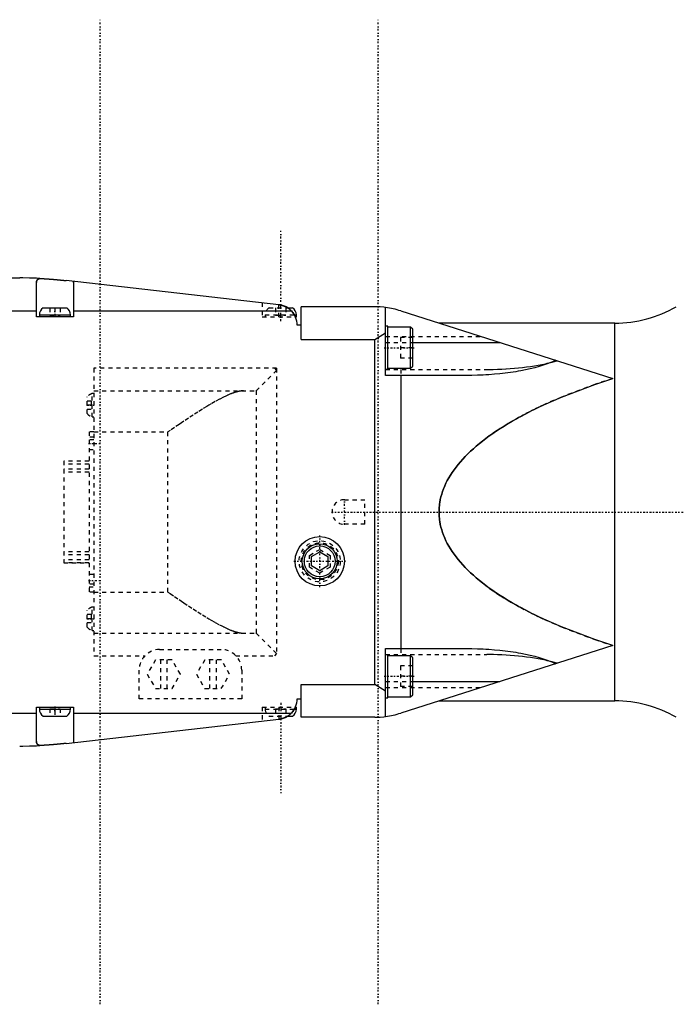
# Model space of a CAD drawing. Extents: x -584 to 223, y -128 to 128.
# Tile 5 of 20: x -344 to -184, y -120 to 120. Entities that reach past the tile are written whole.
import ezdxf

# ---------------------------------------------------------------- set-up
doc = ezdxf.new("R2010")
doc.units = 0
doc.linetypes.add('CENTER', pattern=[1.5, 0.45, -0.5, 0.05, -0.5])
doc.linetypes.add('DASHED', pattern=[2, 1, -1])
for name, color, linetype in [('AM_0', 7, 'CONTINUOUS'), ('AM_3', 7, 'DASHED'), ('AM_7', 7, 'CENTER')]:
    doc.layers.add(name, color=color, linetype=linetype)

msp = doc.modelspace()

# ---------------------------------------------------------------- linework, layer by layer
at = {"layer": 'AM_0', "color": 7, "linetype": 'CONTINUOUS'}
for p, q in [((-390.9, 57), (-343.6, 57)), ((-339.5, 47.5), (-339.5, 55.93)), ((-280.44, 50.47), (-332.31, 56.36)), ((-330.5, 55.93), (-330.5, 47.5)), ((-389.56, 49), (-339.5, 49)), ((-338.8, 48), (-338.8, 47.5)), ((-338.8, 48), (-331.2, 48)), ((-337.85, 49.7), (-332.15, 49.7)), ((-331.2, 47.5), (-331.2, 48)), ((-330.5, 49), (-277.43, 49)), ((-278.29, 49.7), (-277.15, 49.7)), ((-276.67, 48), (-276.2, 48)), ((-276.2, 47.5), (-276.2, 48)), ((-275, 42), (-275, 50)), ((-257.1, 50), (-275, 50)), ((-254.45, 33.28), (-254.45, 49.82)), ((-250.76, 48.97), (-199.12, 32.53)), ((-330.5, 47.5), (-339.5, 47.5)), ((-276.42, 47.5), (-276.2, 47.5)), ((-198.6, 46), (-241.44, 46)), ((-198.6, -46), (-198.6, 46)), ((-275, 45.5), (-276, 45.5)), ((-257.1, 42), (-254.45, 43.67)), ((-253.95, 45.25), (-254.45, 45.25)), ((-253.95, 34.75), (-253.95, 45.25)), ((-248.35, 45), (-253.95, 45)), ((-247.85, 44.5), (-248.35, 45)), ((-248.35, 35), (-248.35, 45)), ((-247.85, 35.5), (-247.85, 44.5)), ((-275, 42), (-257.1, 42)), ((-257.1, -42), (-257.1, 42)), ((-247.85, 41.28), (-226.61, 41.28)), ((-254.45, 34.75), (-253.95, 34.75)), ((-253.95, 35), (-248.35, 35)), ((-248.35, 35), (-247.85, 35.5)), ((-234.18, 33.28), (-254.45, 33.28)), ((-250.76, 33.28), (-250.76, -33.28)), ((-272.5, -10.85), (-270.5, -9.69)), ((-272.5, -13.15), (-272.5, -10.85)), ((-270.5, -9.69), (-268.5, -10.85)), ((-268.5, -10.85), (-268.5, -13.15)), ((-270.5, -14.31), (-272.5, -13.15)), ((-268.5, -13.15), (-270.5, -14.31)), ((-254.45, -49.82), (-254.45, -33.28)), ((-254.45, -33.28), (-234.18, -33.28)), ((-199.12, -32.53), (-250.76, -48.97)), ((-253.95, -34.75), (-254.45, -34.75)), ((-253.95, -45.25), (-253.95, -34.75)), ((-248.35, -35), (-253.95, -35)), ((-247.85, -35.5), (-248.35, -35)), ((-248.35, -45), (-248.35, -35)), ((-247.85, -44.5), (-247.85, -35.5)), ((-275, -50), (-275, -42)), ((-275, -42), (-257.1, -42)), ((-254.45, -43.67), (-257.1, -42)), ((-247.85, -41.28), (-226.61, -41.28)), ((-276, -45.5), (-275, -45.5)), ((-254.45, -45.25), (-253.95, -45.25)), ((-253.95, -45), (-248.35, -45)), ((-248.35, -45), (-247.85, -44.5)), ((-339.5, -55.93), (-339.5, -47.5)), ((-339.5, -47.5), (-330.5, -47.5)), ((-338.8, -47.5), (-338.8, -48)), ((-331.2, -48), (-331.2, -47.5)), ((-330.5, -47.5), (-330.5, -55.93)), ((-276.42, -47.5), (-276.2, -47.5)), ((-276.2, -48), (-276.2, -47.5)), ((-241.44, -46), (-198.6, -46)), ((-389.56, -49), (-339.5, -49)), ((-338.8, -48), (-331.2, -48)), ((-337.85, -49.7), (-332.15, -49.7)), ((-330.5, -49), (-277.43, -49)), ((-278.29, -49.7), (-277.15, -49.7)), ((-276.67, -48), (-276.2, -48)), ((-257.1, -50), (-275, -50)), ((-332.31, -56.36), (-280.44, -50.47))]:
    msp.add_line(p, q, dxfattribs=at)
for points in [[(-338.67, 56.88, 0), (-339.51, 56.92, 0), (-341.19, 56.97, 0), (-342.81, 57, 0), (-343.6, 57, 0)], [(-339.5, 55.93, 0), (-339.5, 55.97, 0), (-339.49, 56.05, 0), (-339.49, 56.13, 0), (-339.48, 56.16, 0), (-339.47, 56.2, 0), (-339.45, 56.27, 0), (-339.43, 56.33, 0), (-339.4, 56.4, 0), (-339.37, 56.45, 0), (-339.33, 56.51, 0), (-339.31, 56.53, 0), (-339.28, 56.56, 0), (-339.23, 56.61, 0), (-339.18, 56.66, 0), (-339.11, 56.7, 0), (-339.04, 56.74, 0), (-338.97, 56.78, 0), (-338.93, 56.79, 0), (-338.89, 56.81, 0), (-338.8, 56.84, 0), (-338.71, 56.87, 0), (-338.67, 56.88, 0)], [(-338.67, 56.88, 0), (-338.65, 56.88, 0), (-338.61, 56.88, 0), (-338.57, 56.87, 0), (-338.55, 56.87, 0), (-338.53, 56.87, 0), (-338.49, 56.87, 0), (-338.44, 56.87, 0), (-338.4, 56.86, 0), (-338.36, 56.86, 0), (-338.31, 56.86, 0), (-338.29, 56.86, 0), (-338.27, 56.86, 0), (-338.23, 56.86, 0), (-338.18, 56.85, 0), (-338.14, 56.85, 0), (-338.09, 56.85, 0), (-338.04, 56.85, 0), (-338.02, 56.84, 0), (-337.99, 56.84, 0), (-337.95, 56.84, 0), (-337.9, 56.84, 0), (-337.87, 56.84, 0), (-337.85, 56.83, 0), (-337.79, 56.83, 0), (-337.74, 56.83, 0), (-337.72, 56.83, 0), (-337.69, 56.83, 0), (-337.64, 56.82, 0), (-337.58, 56.82, 0), (-337.53, 56.82, 0), (-337.47, 56.81, 0), (-337.41, 56.81, 0), (-337.39, 56.81, 0), (-337.36, 56.81, 0), (-337.3, 56.8, 0), (-337.24, 56.8, 0), (-337.18, 56.79, 0), (-337.12, 56.79, 0), (-337.06, 56.79, 0), (-337.03, 56.78, 0), (-337, 56.78, 0), (-336.94, 56.78, 0), (-336.88, 56.77, 0), (-336.82, 56.77, 0), (-336.76, 56.77, 0), (-336.7, 56.76, 0), (-336.67, 56.76, 0), (-336.63, 56.76, 0), (-336.57, 56.75, 0), (-336.51, 56.75, 0), (-336.44, 56.74, 0), (-336.38, 56.74, 0), (-336.31, 56.73, 0), (-336.28, 56.73, 0), (-336.25, 56.73, 0), (-336.19, 56.72, 0), (-336.12, 56.72, 0), (-336.06, 56.71, 0), (-335.99, 56.71, 0), (-335.92, 56.71, 0), (-335.89, 56.7, 0), (-335.86, 56.7, 0), (-335.79, 56.69, 0), (-335.73, 56.69, 0), (-335.7, 56.69, 0), (-335.66, 56.68, 0), (-335.6, 56.68, 0), (-335.53, 56.67, 0), (-335.5, 56.67, 0), (-335.47, 56.67, 0), (-335.4, 56.66, 0), (-335.34, 56.66, 0), (-335.27, 56.65, 0), (-335.21, 56.65, 0), (-335.14, 56.64, 0), (-335.11, 56.64, 0), (-335.08, 56.64, 0), (-335.01, 56.63, 0), (-334.95, 56.63, 0), (-334.89, 56.62, 0), (-334.82, 56.61, 0), (-334.76, 56.61, 0), (-334.73, 56.61, 0), (-334.69, 56.6, 0), (-334.63, 56.6, 0), (-334.56, 56.59, 0), (-334.5, 56.58, 0), (-334.43, 56.58, 0), (-334.37, 56.57, 0), (-334.34, 56.57, 0), (-334.3, 56.57, 0), (-334.24, 56.56, 0), (-334.17, 56.55, 0), (-334.11, 56.55, 0), (-334.04, 56.54, 0), (-333.98, 56.54, 0), (-333.94, 56.53, 0), (-333.91, 56.53, 0), (-333.85, 56.52, 0), (-333.78, 56.52, 0), (-333.72, 56.51, 0), (-333.65, 56.5, 0), (-333.59, 56.5, 0), (-333.56, 56.49, 0), (-333.52, 56.49, 0), (-333.46, 56.48, 0), (-333.4, 56.48, 0), (-333.37, 56.47, 0), (-333.33, 56.47, 0), (-333.27, 56.47, 0), (-333.21, 56.46, 0), (-333.18, 56.46, 0), (-333.15, 56.45, 0), (-333.09, 56.45, 0), (-333.03, 56.44, 0), (-332.97, 56.43, 0), (-332.91, 56.43, 0), (-332.85, 56.42, 0), (-332.82, 56.42, 0), (-332.79, 56.41, 0), (-332.73, 56.41, 0), (-332.67, 56.4, 0), (-332.62, 56.39, 0), (-332.56, 56.39, 0), (-332.5, 56.38, 0), (-332.48, 56.38, 0), (-332.45, 56.38, 0), (-332.39, 56.37, 0), (-332.34, 56.36, 0), (-332.31, 56.36, 0)], [(-330.52, 56.16, 0), (-330.51, 56.12, 0), (-330.51, 56.05, 0), (-330.5, 55.97, 0), (-330.5, 55.93, 0)], [(-277.43, 49, 0), (-277.5, 49.07, 0), (-277.63, 49.19, 0), (-277.77, 49.32, 0), (-277.84, 49.37, 0), (-277.91, 49.43, 0), (-278.06, 49.54, 0), (-278.21, 49.65, 0), (-278.37, 49.75, 0), (-278.53, 49.85, 0), (-278.7, 49.94, 0), (-278.78, 49.98, 0), (-278.87, 50.02, 0), (-279.05, 50.1, 0), (-279.23, 50.17, 0), (-279.41, 50.24, 0), (-279.59, 50.3, 0), (-279.78, 50.35, 0), (-279.87, 50.37, 0), (-279.97, 50.39, 0), (-280.15, 50.43, 0), (-280.34, 50.46, 0), (-280.44, 50.47, 0)], [(-254.45, 49.82, 0), (-254.9, 49.88, 0), (-255.8, 49.96, 0), (-256.67, 50, 0), (-257.1, 50, 0)], [(-213.04, 36.96, 0), (-213.42, 36.77, 0), (-214.24, 36.41, 0), (-215.12, 36.07, 0), (-215.58, 35.9, 0), (-216.06, 35.74, 0), (-217.05, 35.43, 0), (-218.1, 35.13, 0), (-219.2, 34.86, 0), (-220.34, 34.6, 0), (-221.52, 34.37, 0), (-222.13, 34.26, 0), (-222.75, 34.16, 0), (-224.01, 33.96, 0), (-225.3, 33.8, 0), (-226.62, 33.65, 0), (-227.96, 33.53, 0), (-229.32, 33.43, 0), (-230.01, 33.39, 0), (-230.7, 33.36, 0), (-232.09, 33.31, 0), (-233.48, 33.28, 0), (-234.18, 33.28, 0)], [(-199.12, -32.53, 0), (-203.48, -31.08, 0), (-211.58, -28, 0), (-215.91, -26.11, 0), (-217.09, -25.56, 0), (-218.24, -25, 0), (-218.81, -24.72, 0), (-219.37, -24.43, 0), (-220.47, -23.86, 0), (-221.55, -23.29, 0), (-222.08, -23, 0), (-222.6, -22.71, 0), (-223.62, -22.13, 0), (-224.62, -21.54, 0), (-225.11, -21.24, 0), (-225.59, -20.94, 0), (-226.54, -20.35, 0), (-227.45, -19.74, 0), (-228.34, -19.14, 0), (-229.2, -18.53, 0), (-230.03, -17.91, 0), (-230.44, -17.6, 0), (-230.84, -17.29, 0), (-231.61, -16.67, 0), (-232.36, -16.05, 0), (-233.08, -15.42, 0), (-233.77, -14.79, 0), (-234.43, -14.15, 0), (-234.75, -13.83, 0), (-235.06, -13.51, 0), (-235.66, -12.87, 0), (-236.24, -12.23, 0), (-236.78, -11.58, 0), (-237.3, -10.93, 0), (-237.78, -10.28, 0), (-238.01, -9.96, 0), (-238.23, -9.63, 0), (-238.66, -8.97, 0), (-239.05, -8.32, 0), (-239.42, -7.66, 0), (-239.75, -7, 0), (-240.06, -6.34, 0), (-240.2, -6, 0), (-240.33, -5.67, 0), (-240.58, -5.01, 0), (-240.79, -4.34, 0), (-240.97, -3.68, 0), (-241.13, -3.01, 0), (-241.25, -2.34, 0), (-241.3, -2.01, 0), (-241.34, -1.67, 0), (-241.4, -1, 0), (-241.43, -0.33, 0), (-241.44, 0, 0), (-241.43, 0.33, 0), (-241.4, 1, 0), (-241.34, 1.67, 0), (-241.3, 2.01, 0), (-241.25, 2.34, 0), (-241.13, 3.01, 0), (-240.97, 3.68, 0), (-240.79, 4.34, 0), (-240.58, 5.01, 0), (-240.33, 5.67, 0), (-240.2, 6, 0), (-240.06, 6.34, 0), (-239.75, 7, 0), (-239.42, 7.66, 0), (-239.05, 8.32, 0), (-238.66, 8.97, 0), (-238.23, 9.63, 0), (-238.01, 9.96, 0), (-237.78, 10.28, 0), (-237.3, 10.93, 0), (-236.78, 11.58, 0), (-236.24, 12.23, 0), (-235.66, 12.87, 0), (-235.06, 13.51, 0), (-234.75, 13.83, 0), (-234.43, 14.15, 0), (-233.77, 14.79, 0), (-233.08, 15.42, 0), (-232.36, 16.05, 0), (-231.61, 16.67, 0), (-230.84, 17.29, 0), (-230.44, 17.6, 0), (-230.03, 17.91, 0), (-229.2, 18.53, 0), (-228.34, 19.14, 0), (-227.45, 19.74, 0), (-226.54, 20.35, 0), (-225.59, 20.94, 0), (-225.11, 21.24, 0), (-224.62, 21.54, 0), (-223.62, 22.13, 0), (-222.6, 22.71, 0), (-222.08, 23, 0), (-221.55, 23.29, 0), (-220.47, 23.86, 0), (-219.37, 24.43, 0), (-218.81, 24.72, 0), (-218.24, 25, 0), (-217.09, 25.56, 0), (-215.91, 26.11, 0), (-211.58, 28, 0), (-203.48, 31.08, 0), (-199.12, 32.53, 0)], [(-234.18, -33.28, 0), (-233.48, -33.28, 0), (-232.09, -33.31, 0), (-230.7, -33.36, 0), (-230.01, -33.39, 0), (-229.32, -33.43, 0), (-227.96, -33.53, 0), (-226.62, -33.65, 0), (-225.3, -33.8, 0), (-224.01, -33.96, 0), (-222.75, -34.16, 0), (-222.13, -34.26, 0), (-221.52, -34.37, 0), (-220.34, -34.6, 0), (-219.2, -34.86, 0), (-218.1, -35.13, 0), (-217.05, -35.43, 0), (-216.06, -35.74, 0), (-215.58, -35.9, 0), (-215.12, -36.07, 0), (-214.24, -36.41, 0), (-213.42, -36.77, 0), (-213.04, -36.96, 0)], [(-280.44, -50.47, 0), (-280.34, -50.46, 0), (-280.15, -50.43, 0), (-279.97, -50.39, 0), (-279.87, -50.37, 0), (-279.78, -50.35, 0), (-279.59, -50.3, 0), (-279.41, -50.24, 0), (-279.23, -50.17, 0), (-279.05, -50.1, 0), (-278.87, -50.02, 0), (-278.78, -49.98, 0), (-278.7, -49.94, 0), (-278.53, -49.85, 0), (-278.37, -49.75, 0), (-278.21, -49.65, 0), (-278.06, -49.54, 0), (-277.91, -49.43, 0), (-277.84, -49.37, 0), (-277.77, -49.32, 0), (-277.63, -49.19, 0), (-277.5, -49.07, 0), (-277.43, -49, 0)], [(-257.1, -50, 0), (-256.67, -50, 0), (-255.8, -49.96, 0), (-254.9, -49.88, 0), (-254.45, -49.82, 0)], [(-343.6, -57, 0), (-342.81, -57, 0), (-341.19, -56.97, 0), (-339.51, -56.92, 0), (-338.67, -56.88, 0)], [(-338.67, -56.88, 0), (-338.71, -56.87, 0), (-338.8, -56.84, 0), (-338.89, -56.81, 0), (-338.93, -56.79, 0), (-338.97, -56.78, 0), (-339.04, -56.74, 0), (-339.11, -56.7, 0), (-339.18, -56.66, 0), (-339.23, -56.61, 0), (-339.28, -56.56, 0), (-339.31, -56.53, 0), (-339.33, -56.51, 0), (-339.37, -56.45, 0), (-339.4, -56.4, 0), (-339.43, -56.33, 0), (-339.45, -56.27, 0), (-339.47, -56.2, 0), (-339.48, -56.16, 0), (-339.49, -56.13, 0), (-339.49, -56.05, 0), (-339.5, -55.97, 0), (-339.5, -55.93, 0)], [(-332.31, -56.36, 0), (-332.34, -56.36, 0), (-332.39, -56.37, 0), (-332.45, -56.38, 0), (-332.48, -56.38, 0), (-332.5, -56.38, 0), (-332.56, -56.39, 0), (-332.62, -56.39, 0), (-332.67, -56.4, 0), (-332.73, -56.41, 0), (-332.79, -56.41, 0), (-332.82, -56.42, 0), (-332.85, -56.42, 0), (-332.91, -56.43, 0), (-332.97, -56.43, 0), (-333.03, -56.44, 0), (-333.09, -56.45, 0), (-333.15, -56.45, 0), (-333.18, -56.46, 0), (-333.21, -56.46, 0), (-333.27, -56.47, 0), (-333.33, -56.47, 0), (-333.37, -56.47, 0), (-333.4, -56.48, 0), (-333.46, -56.48, 0), (-333.52, -56.49, 0), (-333.56, -56.49, 0), (-333.59, -56.5, 0), (-333.65, -56.5, 0), (-333.72, -56.51, 0), (-333.78, -56.52, 0), (-333.85, -56.52, 0), (-333.91, -56.53, 0), (-333.94, -56.53, 0), (-333.98, -56.54, 0), (-334.04, -56.54, 0), (-334.11, -56.55, 0), (-334.17, -56.55, 0), (-334.24, -56.56, 0), (-334.3, -56.57, 0), (-334.34, -56.57, 0), (-334.37, -56.57, 0), (-334.43, -56.58, 0), (-334.5, -56.58, 0), (-334.56, -56.59, 0), (-334.63, -56.6, 0), (-334.69, -56.6, 0), (-334.73, -56.61, 0), (-334.76, -56.61, 0), (-334.82, -56.61, 0), (-334.89, -56.62, 0), (-334.95, -56.63, 0), (-335.01, -56.63, 0), (-335.08, -56.64, 0), (-335.11, -56.64, 0), (-335.14, -56.64, 0), (-335.21, -56.65, 0), (-335.27, -56.65, 0), (-335.34, -56.66, 0), (-335.4, -56.66, 0), (-335.47, -56.67, 0), (-335.5, -56.67, 0), (-335.53, -56.67, 0), (-335.6, -56.68, 0), (-335.66, -56.68, 0), (-335.7, -56.69, 0), (-335.73, -56.69, 0), (-335.79, -56.69, 0), (-335.86, -56.7, 0), (-335.89, -56.7, 0), (-335.92, -56.71, 0), (-335.99, -56.71, 0), (-336.06, -56.71, 0), (-336.12, -56.72, 0), (-336.19, -56.72, 0), (-336.25, -56.73, 0), (-336.28, -56.73, 0), (-336.31, -56.73, 0), (-336.38, -56.74, 0), (-336.44, -56.74, 0), (-336.51, -56.75, 0), (-336.57, -56.75, 0), (-336.63, -56.76, 0), (-336.67, -56.76, 0), (-336.7, -56.76, 0), (-336.76, -56.77, 0), (-336.82, -56.77, 0), (-336.88, -56.77, 0), (-336.94, -56.78, 0), (-337, -56.78, 0), (-337.03, -56.78, 0), (-337.06, -56.79, 0), (-337.12, -56.79, 0), (-337.18, -56.79, 0), (-337.24, -56.8, 0), (-337.3, -56.8, 0), (-337.36, -56.81, 0), (-337.39, -56.81, 0), (-337.41, -56.81, 0), (-337.47, -56.81, 0), (-337.53, -56.82, 0), (-337.58, -56.82, 0), (-337.64, -56.82, 0), (-337.69, -56.83, 0), (-337.72, -56.83, 0), (-337.74, -56.83, 0), (-337.79, -56.83, 0), (-337.85, -56.83, 0), (-337.87, -56.84, 0), (-337.9, -56.84, 0), (-337.95, -56.84, 0), (-337.99, -56.84, 0), (-338.02, -56.84, 0), (-338.04, -56.85, 0), (-338.09, -56.85, 0), (-338.14, -56.85, 0), (-338.18, -56.85, 0), (-338.23, -56.86, 0), (-338.27, -56.86, 0), (-338.29, -56.86, 0), (-338.31, -56.86, 0), (-338.36, -56.86, 0), (-338.4, -56.86, 0), (-338.44, -56.87, 0), (-338.49, -56.87, 0), (-338.53, -56.87, 0), (-338.55, -56.87, 0), (-338.57, -56.87, 0), (-338.61, -56.88, 0), (-338.65, -56.88, 0), (-338.67, -56.88, 0)], [(-330.5, -55.93, 0), (-330.5, -55.97, 0), (-330.51, -56.05, 0), (-330.51, -56.12, 0), (-330.52, -56.16, 0)]]:
    msp.add_polyline3d(points, dxfattribs=at)
for radius in [6, 4.25, 3.75]:
    msp.add_circle((-270.5, -12), radius, dxfattribs=at)
for centre, radius, start, end in [((-281, 45.5), 5, 57.1401, 78.463), ((-336.8, 48), 2, 121.7883, 180), ((-333.2, 48), 2, 0, 58.2117), ((-281, 45.5), 5, 0, 44.427), ((-278.2, 48), 2, 0, 58.2117), ((-257.1, 30), 20, 71.5118, 82.3859), ((-198.6, 76), 30, 270, 299.9264), ((-281, -45.5), 5, 315.573, 0), ((-198.6, -76), 30, 60.0736, 90), ((-336.8, -48), 2, 180, 238.2117), ((-333.2, -48), 2, 301.7883, 0), ((-281, -45.5), 5, 276.4806, 302.8599), ((-278.2, -48), 2, 301.7883, 0), ((-257.1, -30), 20, 277.6141, 288.4882)]:
    msp.add_arc(centre, radius, start, end, dxfattribs=at)
at = {"layer": 'AM_3', "color": 6, "linetype": 'DASHED'}
for p, q in [((-284.5, 50.93), (-284.5, 47.5)), ((-280.5, 47.5), (-280.5, 50.48)), ((-280, 47.5), (-280, 50.4)), ((-336.25, 49.7), (-336.25, 47.9)), ((-335, 49.7), (-335, 47.9)), ((-333.75, 49.7), (-333.75, 47.9)), ((-283.8, 48), (-283.8, 47.5)), ((-283.8, 48), (-276.67, 48)), ((-282.85, 49.7), (-278.29, 49.7)), ((-281.25, 49.7), (-281.25, 47.9)), ((-278.75, 49.7), (-278.75, 47.9)), ((-336.25, 47.9), (-333.75, 47.9)), ((-284.5, 47.5), (-276.42, 47.5)), ((-281.25, 47.9), (-278.75, 47.9)), ((-254.45, 42.71), (-231.1, 42.71)), ((-254.45, 41.28), (-247.85, 41.28)), ((-247.85, 42.5), (-250.85, 42.5)), ((-250.85, 42.5), (-250.85, 37.5)), ((-247.85, 40), (-250.85, 40)), ((-247.85, 37.5), (-250.85, 37.5)), ((-325.5, 35), (-325.5, -35)), ((-281, 35), (-325.5, 35)), ((-281, 34.5), (-285.98, 29.52)), ((-281.5, 35), (-281, 34.5)), ((-281, 35), (-281, -35)), ((-254.45, 34.71), (-229.78, 34.71)), ((-250.76, 34.71), (-250.76, -34.71)), ((-325.5, 28.85), (-325.94, 28.85)), ((-325.94, 23.15), (-325.94, 28.85)), ((-325.5, 29.5), (-286.08, 29.5)), ((-285.98, 29.52), (-285.98, -29.52)), ((-327.15, 23.97), (-327.15, 28.03)), ((-326.15, 27), (-327.15, 27)), ((-326.15, 27), (-326.15, 25)), ((-326.15, 26), (-327.15, 26)), ((-326.15, 25), (-327.15, 25)), ((-325.94, 23.15), (-325.5, 23.15)), ((-325.5, 19.55), (-326.7, 19.55)), ((-326.7, 19.55), (-326.7, -19.55)), ((-325.5, 19.5), (-307.5, 19.5)), ((-307.5, -19.5), (-307.5, 19.5)), ((-325.5, 18.2), (-326.7, 18.2)), ((-325.5, 17.55), (-326.7, 17.55)), ((-326.7, 15.2), (-325.5, 15.2)), ((-326.7, 12.4), (-332.88, 12.4)), ((-332.88, 12.4), (-332.88, -12.4)), ((-326.7, 12.37), (-332.88, 12.37)), ((-326.7, 11.67), (-332.88, 11.67)), ((-326.7, 10.4), (-332.88, 10.4)), ((-326.7, 9.7), (-332.88, 9.7)), ((-264.5, 3), (-259.5, 3)), ((-259.5, -3), (-259.5, 3)), ((-259.5, -3), (-264.5, -3)), ((-273, -10.56), (-270.5, -9.11)), ((-270.5, -9.11), (-268, -10.56)), ((-326.7, -9.7), (-332.88, -9.7)), ((-326.7, -10.4), (-332.88, -10.4)), ((-326.7, -11.67), (-332.88, -11.67)), ((-273, -13.44), (-273, -10.56)), ((-268, -10.56), (-268, -13.44)), ((-326.7, -12.37), (-332.88, -12.37)), ((-332.88, -12.4), (-326.7, -12.4)), ((-270.5, -14.89), (-273, -13.44)), ((-268, -13.44), (-270.5, -14.89)), ((-325.5, -15.2), (-326.7, -15.2)), ((-325.5, -17.55), (-326.7, -17.55)), ((-326.7, -18.2), (-325.5, -18.2)), ((-325.5, -19.55), (-326.7, -19.55)), ((-325.5, -19.5), (-307.5, -19.5)), ((-327.15, -28.03), (-327.15, -23.97)), ((-325.5, -23.15), (-325.94, -23.15)), ((-325.94, -28.85), (-325.94, -23.15)), ((-326.15, -25), (-327.15, -25)), ((-326.15, -26), (-327.15, -26)), ((-326.15, -25), (-326.15, -27)), ((-326.15, -27), (-327.15, -27)), ((-325.94, -28.85), (-325.5, -28.85)), ((-325.5, -29.5), (-286.08, -29.5)), ((-285.98, -29.52), (-281, -34.5)), ((-309.5, -33.5), (-294.5, -33.5)), ((-325.5, -35), (-313.07, -35)), ((-290.93, -35), (-281, -35)), ((-281, -34.5), (-281.5, -35)), ((-254.45, -34.71), (-229.78, -34.71)), ((-310.52, -36), (-312.54, -39.5)), ((-306.48, -36), (-310.52, -36)), ((-309.25, -43), (-309.25, -36)), ((-307.75, -36), (-307.75, -43)), ((-304.46, -39.5), (-306.48, -36)), ((-298.52, -36), (-300.54, -39.5)), ((-294.48, -36), (-298.52, -36)), ((-297.25, -43), (-297.25, -36)), ((-295.75, -36), (-295.75, -43)), ((-292.46, -39.5), (-294.48, -36)), ((-247.85, -37.5), (-250.85, -37.5)), ((-250.85, -37.5), (-250.85, -42.5)), ((-314.5, -45.5), (-314.5, -38.5)), ((-312.54, -39.5), (-310.52, -43)), ((-306.48, -43), (-304.46, -39.5)), ((-300.54, -39.5), (-298.52, -43)), ((-294.48, -43), (-292.46, -39.5)), ((-289.5, -38.5), (-289.5, -45.5)), ((-247.85, -40), (-250.85, -40)), ((-310.52, -43), (-306.48, -43)), ((-298.52, -43), (-294.48, -43)), ((-254.45, -41.28), (-247.85, -41.28)), ((-254.45, -42.71), (-231.1, -42.71)), ((-247.85, -42.5), (-250.85, -42.5)), ((-289.5, -45.5), (-314.5, -45.5)), ((-336.25, -47.9), (-333.75, -47.9)), ((-336.25, -47.9), (-336.25, -49.7)), ((-335, -47.9), (-335, -49.7)), ((-333.75, -47.9), (-333.75, -49.7)), ((-284.5, -47.5), (-284.5, -50.93)), ((-284.5, -47.5), (-276.42, -47.5)), ((-283.8, -47.5), (-283.8, -48)), ((-281.25, -47.9), (-278.75, -47.9)), ((-281.25, -47.9), (-281.25, -49.7)), ((-280.5, -47.5), (-280.5, -50.48)), ((-280, -47.5), (-280, -50.4)), ((-278.75, -47.9), (-278.75, -49.7)), ((-283.8, -48), (-276.67, -48)), ((-282.85, -49.7), (-278.29, -49.7)), ((-280.44, -50.47), (-280.5, -50.48))]:
    msp.add_line(p, q, dxfattribs=at)
for points in [[(-338.67, 56.88, 0), (-338.71, 56.87, 0), (-338.8, 56.84, 0), (-338.89, 56.81, 0), (-338.93, 56.79, 0), (-338.97, 56.78, 0), (-339.04, 56.74, 0), (-339.11, 56.7, 0), (-339.18, 56.66, 0), (-339.23, 56.61, 0), (-339.28, 56.56, 0), (-339.31, 56.53, 0), (-339.33, 56.51, 0), (-339.37, 56.45, 0), (-339.4, 56.4, 0), (-339.43, 56.33, 0), (-339.45, 56.27, 0), (-339.47, 56.2, 0), (-339.48, 56.16, 0), (-339.49, 56.13, 0), (-339.49, 56.05, 0), (-339.5, 55.97, 0), (-339.5, 55.93, 0)], [(-330.5, 55.93, 0), (-330.5, 55.97, 0), (-330.51, 56.05, 0), (-330.51, 56.12, 0), (-330.52, 56.16, 0)], [(-280.44, 50.47, 0), (-280.41, 50.47, 0), (-280.36, 50.46, 0), (-280.31, 50.45, 0), (-280.28, 50.45, 0), (-280.25, 50.44, 0), (-280.2, 50.44, 0), (-280.15, 50.43, 0), (-280.1, 50.42, 0), (-280.05, 50.41, 0), (-280, 50.4, 0), (-279.97, 50.39, 0), (-279.94, 50.39, 0), (-279.89, 50.38, 0), (-279.84, 50.36, 0), (-279.79, 50.35, 0), (-279.74, 50.34, 0), (-279.69, 50.32, 0), (-279.66, 50.32, 0), (-279.64, 50.31, 0), (-279.59, 50.3, 0), (-279.54, 50.28, 0), (-279.51, 50.27, 0), (-279.48, 50.26, 0), (-279.43, 50.25, 0), (-279.38, 50.23, 0), (-279.36, 50.22, 0), (-279.34, 50.21, 0), (-279.29, 50.2, 0), (-279.24, 50.18, 0), (-279.19, 50.16, 0), (-279.14, 50.14, 0), (-279.09, 50.12, 0), (-279.07, 50.11, 0), (-279.05, 50.1, 0), (-279, 50.08, 0), (-278.95, 50.06, 0), (-278.91, 50.04, 0), (-278.86, 50.02, 0), (-278.81, 50, 0), (-278.79, 49.99, 0), (-278.77, 49.97, 0), (-278.72, 49.95, 0), (-278.68, 49.93, 0), (-278.64, 49.91, 0), (-278.59, 49.88, 0), (-278.55, 49.86, 0), (-278.53, 49.85, 0), (-278.51, 49.84, 0), (-278.47, 49.81, 0), (-278.43, 49.79, 0), (-278.29, 49.7, 0), (-278.05, 49.54, 0), (-277.94, 49.45, 0), (-277.83, 49.36, 0), (-277.62, 49.18, 0), (-277.41, 48.98, 0), (-277.22, 48.78, 0), (-277.05, 48.56, 0), (-276.88, 48.34, 0), (-276.81, 48.23, 0), (-276.73, 48.11, 0), (-276.6, 47.87, 0), (-276.47, 47.63, 0), (-276.42, 47.5, 0)], [(-280.44, 50.47, 0), (-280.36, 50.46, 0), (-280.22, 50.44, 0), (-280.07, 50.41, 0), (-280, 50.4, 0)], [(-229.78, 34.71, 0), (-229.26, 34.71, 0), (-228.22, 34.73, 0), (-227.18, 34.75, 0), (-226.66, 34.77, 0), (-226.14, 34.79, 0), (-225.11, 34.85, 0), (-224.09, 34.92, 0), (-223.08, 35, 0), (-222.08, 35.1, 0), (-221.09, 35.2, 0), (-220.6, 35.26, 0), (-220.12, 35.33, 0), (-219.16, 35.46, 0), (-218.22, 35.61, 0), (-217.31, 35.77, 0), (-216.41, 35.94, 0), (-215.54, 36.12, 0), (-215.11, 36.22, 0), (-214.69, 36.31, 0), (-213.87, 36.52, 0), (-213.07, 36.74, 0), (-212.69, 36.85, 0)], [(-199.12, 32.53, 0), (-203.48, 31.08, 0), (-211.58, 28, 0), (-215.91, 26.11, 0), (-217.09, 25.56, 0), (-218.24, 25, 0), (-218.81, 24.72, 0), (-219.37, 24.43, 0), (-220.47, 23.86, 0), (-221.55, 23.29, 0), (-222.08, 23, 0), (-222.6, 22.71, 0), (-223.62, 22.13, 0), (-224.62, 21.54, 0), (-225.11, 21.24, 0), (-225.59, 20.94, 0), (-226.54, 20.35, 0), (-227.45, 19.74, 0), (-228.34, 19.14, 0), (-229.2, 18.53, 0), (-230.03, 17.91, 0), (-230.44, 17.6, 0), (-230.84, 17.29, 0), (-231.61, 16.67, 0), (-232.36, 16.05, 0), (-233.08, 15.42, 0), (-233.77, 14.79, 0), (-234.43, 14.15, 0), (-234.75, 13.83, 0), (-235.06, 13.51, 0), (-235.66, 12.87, 0), (-236.24, 12.23, 0), (-236.78, 11.58, 0), (-237.3, 10.93, 0), (-237.78, 10.28, 0), (-238.01, 9.96, 0), (-238.23, 9.63, 0), (-238.66, 8.97, 0), (-239.05, 8.32, 0), (-239.42, 7.66, 0), (-239.75, 7, 0), (-240.06, 6.34, 0), (-240.2, 6, 0), (-240.33, 5.67, 0), (-240.58, 5.01, 0), (-240.79, 4.34, 0), (-240.97, 3.68, 0), (-241.13, 3.01, 0), (-241.25, 2.34, 0), (-241.3, 2.01, 0), (-241.34, 1.67, 0), (-241.4, 1, 0), (-241.43, 0.33, 0), (-241.44, 0, 0), (-241.43, -0.33, 0), (-241.4, -1, 0), (-241.34, -1.67, 0), (-241.3, -2.01, 0), (-241.25, -2.34, 0), (-241.13, -3.01, 0), (-240.97, -3.68, 0), (-240.79, -4.34, 0), (-240.58, -5.01, 0), (-240.33, -5.67, 0), (-240.2, -6, 0), (-240.06, -6.34, 0), (-239.75, -7, 0), (-239.42, -7.66, 0), (-239.05, -8.32, 0), (-238.66, -8.97, 0), (-238.23, -9.63, 0), (-238.01, -9.96, 0), (-237.78, -10.28, 0), (-237.3, -10.93, 0), (-236.78, -11.58, 0), (-236.24, -12.23, 0), (-235.66, -12.87, 0), (-235.06, -13.51, 0), (-234.75, -13.83, 0), (-234.43, -14.15, 0), (-233.77, -14.79, 0), (-233.08, -15.42, 0), (-232.36, -16.05, 0), (-231.61, -16.67, 0), (-230.84, -17.29, 0), (-230.44, -17.6, 0), (-230.03, -17.91, 0), (-229.2, -18.53, 0), (-228.34, -19.14, 0), (-227.45, -19.74, 0), (-226.54, -20.35, 0), (-225.59, -20.94, 0), (-225.11, -21.24, 0), (-224.62, -21.54, 0), (-223.62, -22.13, 0), (-222.6, -22.71, 0), (-222.08, -23, 0), (-221.55, -23.29, 0), (-220.47, -23.86, 0), (-219.37, -24.43, 0), (-218.81, -24.72, 0), (-218.24, -25, 0), (-217.09, -25.56, 0), (-215.91, -26.11, 0), (-211.58, -28, 0), (-203.48, -31.08, 0), (-199.12, -32.53, 0)], [(-289.06, 29.5, 0), (-289.12, 29.5, 0), (-289.24, 29.5, 0), (-289.36, 29.49, 0), (-289.42, 29.49, 0), (-289.48, 29.48, 0), (-289.61, 29.47, 0), (-289.74, 29.45, 0), (-289.87, 29.43, 0), (-290, 29.41, 0), (-290.14, 29.39, 0), (-290.21, 29.37, 0), (-290.28, 29.36, 0), (-290.41, 29.33, 0), (-290.56, 29.29, 0), (-290.7, 29.25, 0), (-290.84, 29.21, 0), (-290.99, 29.17, 0), (-291.07, 29.15, 0), (-291.14, 29.13, 0), (-291.29, 29.08, 0), (-291.44, 29.03, 0), (-291.52, 29, 0), (-291.6, 28.97, 0), (-291.75, 28.92, 0), (-291.91, 28.86, 0), (-291.99, 28.83, 0), (-292.06, 28.8, 0), (-292.22, 28.74, 0), (-292.38, 28.67, 0), (-292.54, 28.61, 0), (-292.71, 28.54, 0), (-292.87, 28.47, 0), (-292.95, 28.43, 0), (-293.03, 28.39, 0), (-293.2, 28.32, 0), (-293.36, 28.24, 0), (-293.95, 27.96, 0), (-294.95, 27.45, 0), (-295.94, 26.91, 0), (-296.96, 26.33, 0), (-297.48, 26.02, 0), (-298.01, 25.7, 0), (-299.1, 25.03, 0), (-300.21, 24.33, 0), (-301.33, 23.61, 0), (-302.47, 22.86, 0), (-303.61, 22.11, 0), (-304.18, 21.73, 0), (-304.75, 21.35, 0), (-305.87, 20.6, 0), (-306.96, 19.86, 0), (-307.5, 19.5, 0)], [(-285.98, 29.52, 0), (-286, 29.51, 0), (-286.03, 29.5, 0), (-286.06, 29.5, 0), (-286.08, 29.5, 0)], [(-307.5, -19.5, 0), (-306.96, -19.86, 0), (-305.87, -20.6, 0), (-304.75, -21.35, 0), (-304.18, -21.73, 0), (-303.61, -22.11, 0), (-302.47, -22.86, 0), (-301.33, -23.61, 0), (-300.21, -24.33, 0), (-299.1, -25.03, 0), (-298.01, -25.7, 0), (-297.48, -26.02, 0), (-296.96, -26.33, 0), (-295.94, -26.91, 0), (-294.95, -27.45, 0), (-294.36, -27.75, 0), (-294.2, -27.84, 0), (-294.03, -27.92, 0), (-293.95, -27.96, 0), (-293.86, -28, 0), (-293.7, -28.08, 0), (-293.53, -28.16, 0), (-293.36, -28.24, 0), (-293.2, -28.32, 0), (-293.03, -28.39, 0), (-292.95, -28.43, 0), (-292.87, -28.47, 0), (-292.71, -28.54, 0), (-292.54, -28.61, 0), (-292.38, -28.67, 0), (-292.22, -28.74, 0), (-292.06, -28.8, 0), (-291.99, -28.83, 0), (-291.91, -28.86, 0), (-291.75, -28.92, 0), (-291.6, -28.97, 0), (-291.52, -29, 0), (-291.44, -29.03, 0), (-291.29, -29.08, 0), (-291.14, -29.13, 0), (-291.07, -29.15, 0), (-290.99, -29.17, 0), (-290.84, -29.21, 0), (-290.7, -29.25, 0), (-290.56, -29.29, 0), (-290.41, -29.33, 0), (-290.28, -29.36, 0), (-290.21, -29.37, 0), (-290.14, -29.39, 0), (-290, -29.41, 0), (-289.87, -29.43, 0), (-289.74, -29.45, 0), (-289.61, -29.47, 0), (-289.48, -29.48, 0), (-289.42, -29.49, 0), (-289.36, -29.49, 0), (-289.24, -29.5, 0), (-289.12, -29.5, 0), (-289.06, -29.5, 0)], [(-286.08, -29.5, 0), (-286.06, -29.5, 0), (-286.03, -29.5, 0), (-286, -29.51, 0), (-285.98, -29.52, 0)], [(-212.69, -36.85, 0), (-213.07, -36.74, 0), (-213.87, -36.52, 0), (-214.69, -36.31, 0), (-215.11, -36.22, 0), (-215.54, -36.12, 0), (-216.41, -35.94, 0), (-217.31, -35.77, 0), (-218.22, -35.61, 0), (-219.16, -35.46, 0), (-220.12, -35.33, 0), (-220.6, -35.26, 0), (-221.09, -35.2, 0), (-222.08, -35.1, 0), (-223.08, -35, 0), (-224.09, -34.92, 0), (-225.11, -34.85, 0), (-226.14, -34.79, 0), (-226.66, -34.77, 0), (-227.18, -34.75, 0), (-228.22, -34.73, 0), (-229.26, -34.71, 0), (-229.78, -34.71, 0)], [(-276.42, -47.5, 0), (-276.47, -47.63, 0), (-276.6, -47.87, 0), (-276.73, -48.11, 0), (-276.81, -48.23, 0), (-276.88, -48.34, 0), (-277.05, -48.56, 0), (-277.22, -48.78, 0), (-277.41, -48.98, 0), (-277.62, -49.18, 0), (-277.83, -49.36, 0), (-277.94, -49.45, 0), (-278.05, -49.54, 0), (-278.29, -49.7, 0), (-278.43, -49.79, 0), (-278.47, -49.81, 0), (-278.51, -49.84, 0), (-278.53, -49.85, 0), (-278.55, -49.86, 0), (-278.59, -49.88, 0), (-278.64, -49.91, 0), (-278.68, -49.93, 0), (-278.72, -49.95, 0), (-278.77, -49.97, 0), (-278.79, -49.99, 0), (-278.81, -50, 0), (-278.86, -50.02, 0), (-278.91, -50.04, 0), (-278.95, -50.06, 0), (-279, -50.08, 0), (-279.05, -50.1, 0), (-279.07, -50.11, 0), (-279.09, -50.12, 0), (-279.14, -50.14, 0), (-279.19, -50.16, 0), (-279.24, -50.18, 0), (-279.29, -50.2, 0), (-279.34, -50.21, 0), (-279.36, -50.22, 0), (-279.38, -50.23, 0), (-279.43, -50.25, 0), (-279.48, -50.26, 0), (-279.51, -50.27, 0), (-279.54, -50.28, 0), (-279.59, -50.3, 0), (-279.64, -50.31, 0), (-279.66, -50.32, 0), (-279.69, -50.32, 0), (-279.74, -50.34, 0), (-279.79, -50.35, 0), (-279.84, -50.36, 0), (-279.89, -50.38, 0), (-279.94, -50.39, 0), (-279.97, -50.39, 0), (-280, -50.4, 0), (-280.05, -50.41, 0), (-280.1, -50.42, 0), (-280.15, -50.43, 0), (-280.2, -50.44, 0), (-280.25, -50.44, 0), (-280.28, -50.45, 0), (-280.31, -50.45, 0), (-280.36, -50.46, 0), (-280.41, -50.47, 0), (-280.44, -50.47, 0)], [(-339.5, -55.93, 0), (-339.5, -55.97, 0), (-339.49, -56.05, 0), (-339.49, -56.13, 0), (-339.48, -56.16, 0), (-339.47, -56.2, 0), (-339.45, -56.27, 0), (-339.43, -56.33, 0), (-339.4, -56.4, 0), (-339.37, -56.45, 0), (-339.33, -56.51, 0), (-339.31, -56.53, 0), (-339.28, -56.56, 0), (-339.23, -56.61, 0), (-339.18, -56.66, 0), (-339.11, -56.7, 0), (-339.04, -56.74, 0), (-338.97, -56.78, 0), (-338.93, -56.79, 0), (-338.89, -56.81, 0), (-338.8, -56.84, 0), (-338.71, -56.87, 0), (-338.67, -56.88, 0)]]:
    msp.add_polyline3d(points, dxfattribs=at)
for radius in [5, 4.5]:
    msp.add_circle((-270.5, -12), radius, dxfattribs=at)
for centre, radius, start, end in [((-281.8, 48), 2, 121.7883, 180), ((-281, 45.5), 5, 44.427, 57.1401), ((-325.5, 26.9), 2, 102.8386, 145.5885), ((-325.5, 25.1), 2, 214.4115, 257.1614), ((-264.5, 0), 3, 90, 270), ((-325.5, -25.1), 2, 102.8386, 145.5885), ((-325.5, -26.9), 2, 214.4115, 257.1614), ((-309.5, -38.5), 5, 90, 180), ((-294.5, -38.5), 5, 0, 90), ((-281.8, -48), 2, 180, 238.2117), ((-281, -45.5), 5, 302.8599, 315.573)]:
    msp.add_arc(centre, radius, start, end, dxfattribs=at)
at = {"layer": 'AM_7', "color": 4, "linetype": 'CENTER'}
for p, q in [((-324, -119.9), (-324, 119.9)), ((-256.25, -119.9), (-256.25, 119.9)), ((-280, 46.5), (-280, 68.5)), ((-335, 49.81), (-335, 47.39)), ((-254.78, 40), (-247.52, 40)), ((-327.23, 26), (-325.42, 26)), ((-326.82, 16.7), (-324.18, 16.7)), ((-264.5, -3.15), (-264.5, 3.15)), ((-267.65, 0), (-154.5, 0)), ((-270.5, -18.3), (-270.5, -5.7)), ((-276.8, -12), (-264.2, -12)), ((-326.82, -16.7), (-324.18, -16.7)), ((-327.23, -26), (-325.42, -26)), ((-254.78, -40), (-247.52, -40)), ((-335, -47.39), (-335, -49.81)), ((-280, -46.5), (-280, -68.5))]:
    msp.add_line(p, q, dxfattribs=at)

doc.saveas('drawing.dxf')
